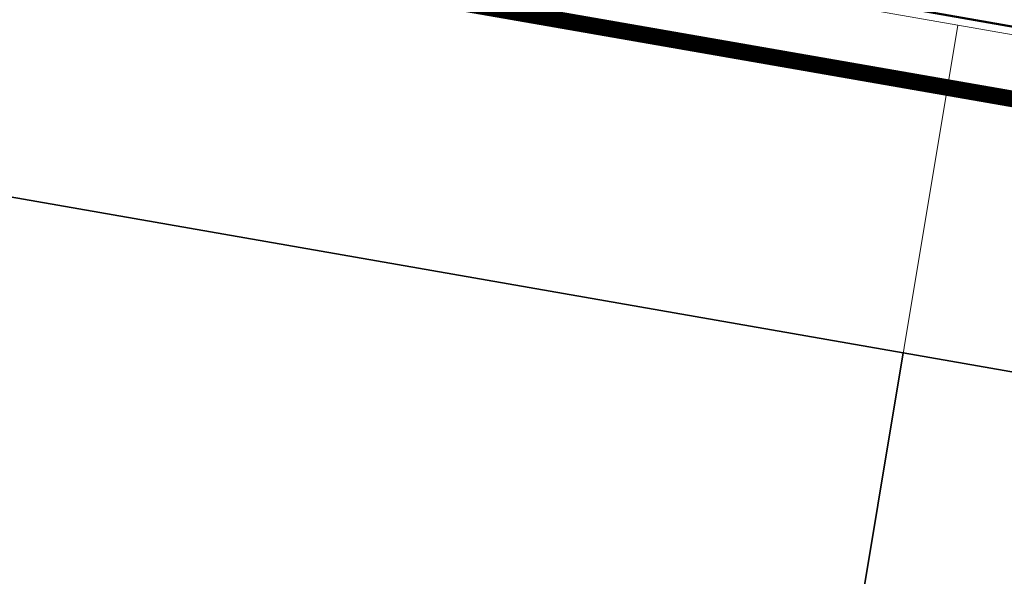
# Model space of a CAD drawing. Header units: metres. Extents: x 2514 to 227642, y 1683 to 852646.
# Tile 141 of 256: x 113776 to 113788, y 426362 to 426369. Entities that reach past the tile are written whole.
import ezdxf
from ezdxf.lldxf.tags import DXFTag

# ---------------------------------------------------------------- set-up
doc = ezdxf.new("R2010")
doc.units = ezdxf.units.M
doc.linetypes.add('XX-CENTER', pattern=[8, 5, -1, 1, -1])
for name, color, linetype, lineweight in [('B-WE-KG-GRENS_PERCEEL-GV', 252, 'KG-PERCEEL', 18), ('B-WE-OG-BEBOUWING-GV', 4, 'Continuous', 35), ('N-WE-KG-WERKGRENS-G', 7, 'XX-CENTER', 35), ('N-WE-VH-KANTOPSLUITING_ACHTERKANTBAND-G', 1, 'Continuous', 50)]:
    doc.layers.add(name, color=color, linetype=linetype, lineweight=lineweight)
doc.styles.get("Standard").update_dxf_attribs({"font": 'romans'})
tags = doc.linetypes.add('KG-PERCEEL', pattern='A,5.5,-2,["P",Standard,S=1.8,R=0,X=-0.5,Y=-0.9],-2,5.5,-2,[5,NLCS.SHX,S=0.75,R=0,X=0,Y=0],-2', length=19).pattern_tags.tags
tags[6] = DXFTag(74, 10)

msp = doc.modelspace()

# ---------------------------------------------------------------- linework, layer by layer
at = {"layer": 'B-WE-KG-GRENS_PERCEEL-GV', "ltscale": 0.2}
for points in [[(113784.795, 426353.255), (113785.489, 426357.324), (113787.426, 426368.965), (113769.017, 426372.185), (113767.029, 426369.505), (113762.474, 426357.069)], [(113784.795, 426353.255), (113783.876, 426347.873), (113783.77, 426347.247), (113795.775, 426345.117), (113797.574, 426355.252), (113797.309, 426355.299), (113799.334, 426366.882), (113787.426, 426368.965)]]:
    msp.add_lwpolyline(points, dxfattribs=at)
at = {"layer": 'B-WE-OG-BEBOUWING-GV'}
for points in [[(113786.769, 426365.019), (113768.925, 426368.14), (113766.845, 426356.244), (113774.775, 426354.941), (113775.238, 426357.673), (113774.157, 426357.856), (113774.758, 426361.399), (113785.786, 426359.528), (113785.854, 426359.516)], [(113798.645, 426362.942), (113786.769, 426365.019), (113785.854, 426359.516), (113785.786, 426359.528), (113785.39, 426357.195), (113791.916, 426356.088), (113790.222, 426346.102), (113795.742, 426345.123), (113797.373, 426354.931), (113797.512, 426354.908), (113797.574, 426355.252), (113797.309, 426355.299)]]:
    msp.add_lwpolyline(points, close=True, dxfattribs=at)
at = {"layer": 'N-WE-KG-WERKGRENS-G', "ltscale": 0.5, "const_width": 0.2, "flags": 128}
msp.add_lwpolyline([(113769.243, 426371.363), (113822.217, 426362.125), (113825.433, 426357.423), (113818.639, 426318.645), (113777.258, 426325.495), (113776.568, 426321.326), (113771.356, 426322.136), (113770.813, 426317.995), (113789.473, 426314.759), (113787.664, 426304.35), (113786.199, 426304.578), (113784.187, 426292.563), (113782.241, 426292.888), (113780.145, 426281.172), (113758.767, 426284.872), (113758.248, 426281.874), (113739.236, 426285.165), (113737.657, 426287.601), (113767.699, 426369.298)], close=True, dxfattribs=at)
at = {"layer": 'N-WE-VH-KANTOPSLUITING_ACHTERKANTBAND-G', "ltscale": 0.2}
msp.add_line((113767.971, 426372.477), (113823.794, 426362.684), dxfattribs=at)

doc.saveas('drawing.dxf')
